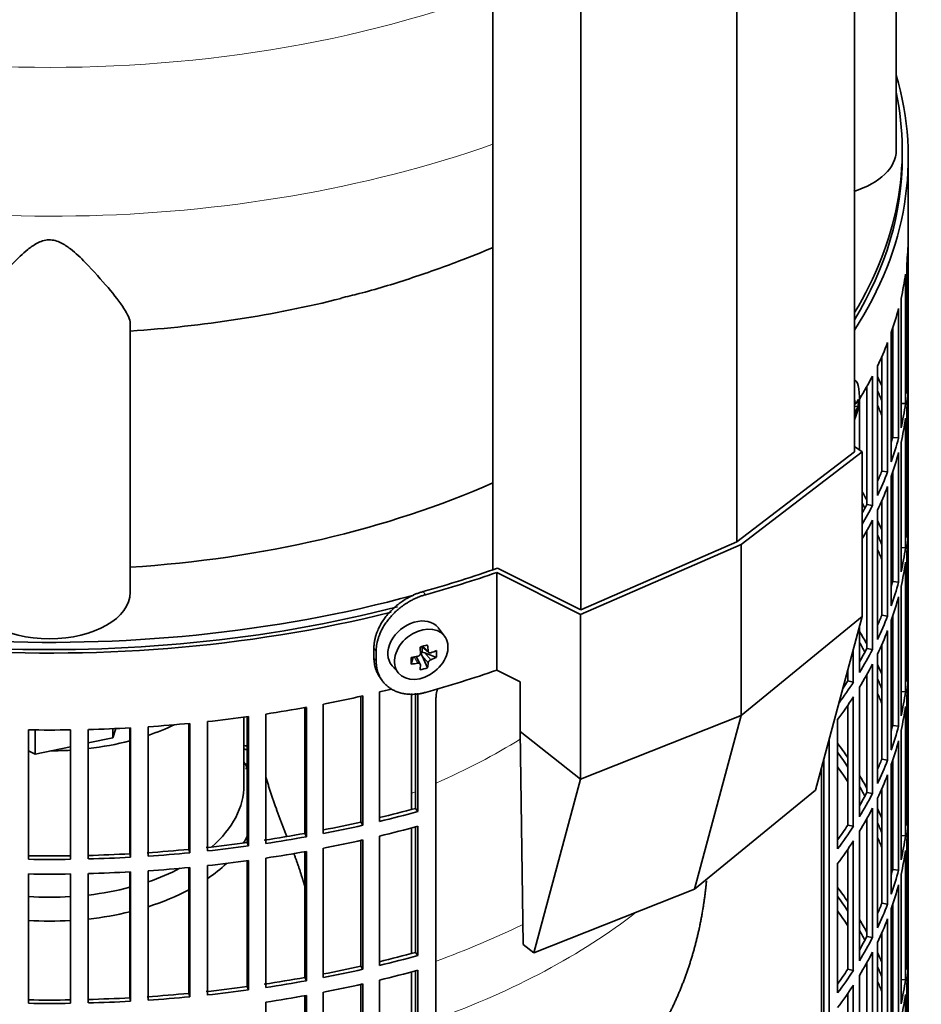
# Model space of a CAD drawing. Header units: millimetres. Extents: x 436 to 1321, y -1379 to 1435.
# Tile 6 of 27: x 1167 to 1317, y -1130 to -965. Entities that reach past the tile are written whole.
import ezdxf

# ---------------------------------------------------------------- set-up
doc = ezdxf.new("R2010")
doc.units = ezdxf.units.MM
for name, color, linetype in [('LOW_334-2', 7, 'Continuous'), ('M5X8_UNI7687', 7, 'Continuous'), ('VSI184-254_GIUNT', 7, 'Continuous'), ('VSI344-454_FILTR', 7, 'Continuous'), ('VSI344-454_SUPPO', 7, 'Continuous'), ('VSI344-454_TERMI', 7, 'Continuous'), ('VSI344_DIFFUSORE', 7, 'Continuous')]:
    doc.layers.add(name, color=color, linetype=linetype)

# ---------------------------------------------------------------- blocks, each defined once
blk = doc.blocks.new('SE4')
at = {"layer": 'LOW_334-2', "color": 7, "linetype": 'Continuous', "lineweight": 35}
for p, q in [((1306.02, -1037.57), (1306.02, -669.47)), ((1286.36, -1052.63), (1286.36, -684.3)), ((1245.6, -688.88), (1245.6, -1057.27)), ((1260.26, -1063.98), (1260.26, -695.65))]:
    blk.add_line(p, q, dxfattribs=at)
at = {"layer": 'M5X8_UNI7687', "color": 7, "linetype": 'Continuous', "lineweight": 35}
for p, q in [((1306.02, -1025.6), (1306.02, -1025.59)), ((1306.02, -1029.48), (1306.22, -1029.51)), ((1306.61, -1029.94), (1306.02, -1029.97)), ((1237.52, -1068.39), (1236.52, -1067.04)), ((1233.71, -1070.11), (1234.88, -1071.11)), ((1234.67, -1073.66), (1233.76, -1071.69)), ((1233.79, -1070.18), (1233.79, -1071.05)), ((1236.16, -1071.92), (1234.21, -1071.16)), ((1228.75, -1073.32), (1229.86, -1074.59)), ((1231.93, -1073.06), (1232.28, -1071.88)), ((1233.45, -1073.05), (1232.76, -1071.8))]:
    blk.add_line(p, q, dxfattribs=at)
at = {"layer": 'M5X8_UNI7687', "color": 4, "linetype": 'Continuous', "lineweight": 9}
for p, q in [((1306.02, -1029.27), (1306.11, -1029.29)), ((1306.02, -1030.51), (1306.32, -1030.59)), ((1306.11, -1031.26), (1306.02, -1031.23)), ((1233.84, -1070.07), (1234.77, -1070.87)), ((1234.77, -1072.84), (1233.76, -1071.69)), ((1234.21, -1071.16), (1235.22, -1072.32)), ((1233.03, -1072.91), (1232.45, -1071.85))]:
    blk.add_line(p, q, dxfattribs=at)
at = {"layer": 'M5X8_UNI7687', "color": 7, "linetype": 'Continuous', "lineweight": 35}
blk.add_arc((1296.84, -1028.23), 10, 336.6187, 6.9701, dxfattribs=at)
for centre, major_axis, ratio, start_param, end_param in [((1304.72, -1030.35), (-1.28, -4.76), 0.345066, 2.435688, 3.131374), ((1296.78, -1028.31), (8.46, -5.33), 0.767256, 0.571643, 0.637478), ((1296.85, -1028.36), (9.95, 0.94), 0.545079, -0.368205, -0.253645), ((1297.54, -1030.37), (8.79, 2.9), 0.802083, 5.949712, 6.099404), ((1296.85, -1028.11), (9.95, -0.99), 0.605228, 6.0268, 6.141359), ((1296.78, -1028.31), (8.46, -5.33), 0.767256, 0.263551, 0.329385), ((1232.56, -1070.09), (3.89, 3.14), 0.739997, 0, 3.172175), ((1232.56, -1070.09), (3.89, 3.14), 0.739997, 6.252603, 6.283185), ((1230.88, -1070.51), (8.97, 2.29), 0.035701, -1.293098, -1.143406), ((1229.81, -1066.9), (3.16, -9.49), 0.408248, 1.007206, 1.121766), ((1229.95, -1066.98), (9.99, 0.43), 0.510658, -1.393505, -1.278945), ((1230.09, -1066.82), (2.06, -9.79), 0.279258, 1.046834, 1.161394), ((1234.02, -1071.35), (0.391, 0.312), 0.744948, 1.56038, 2.087178), ((1234.22, -1071.58), (-0.449, 0.845), 0.482969, 0.934611, 1.452812), ((1234.22, -1071.58), (-0.837, 0.408), 0.40333, 4.914112, 5.432313), ((1229.95, -1066.98), (9.99, 0.43), 0.510658, -1.036687, -0.922127), ((1228.1, -1068.75), (6.65, -6.44), 0.71261, 0.529363, 0.679055), ((1233.65, -1067.26), (-1.01, -9.2), 0.152739, -1.021742, -0.87205), ((1229.95, -1066.73), (9.99, -0.48), 0.639648, -1.340934, -1.226375), ((1230.09, -1066.82), (2.06, -9.79), 0.279258, 0.690017, 0.804576), ((1229.81, -1066.9), (3.16, -9.49), 0.408248, 0.650389, 0.764948), ((1229.95, -1066.73), (9.99, -0.48), 0.639648, -0.984117, -0.869557), ((1230.88, -1065.5), (7.61, -5.28), 0.901051, 5.557555, 5.707247)]:
    blk.add_ellipse(centre, major_axis=major_axis, ratio=ratio, start_param=start_param, end_param=end_param, dxfattribs=at)
blk.add_ellipse((1233.62, -1071.4), major_axis=(-3.84, -3.1), ratio=0.739997, dxfattribs=at)
for points in [[(1306.11, -1029.29), (1306.11, -1029.3), (1306.12, -1029.33), (1306.13, -1029.37), (1306.13, -1029.4), (1306.14, -1029.43), (1306.16, -1029.45), (1306.17, -1029.47), (1306.18, -1029.49), (1306.2, -1029.5), (1306.21, -1029.51), (1306.23, -1029.51), (1306.24, -1029.51), (1306.26, -1029.5), (1306.27, -1029.49), (1306.29, -1029.48), (1306.31, -1029.46), (1306.32, -1029.44), (1306.32, -1029.43)], [(1306.32, -1030.59), (1306.32, -1030.6), (1306.31, -1030.62), (1306.29, -1030.66), (1306.27, -1030.69), (1306.26, -1030.73), (1306.24, -1030.77), (1306.23, -1030.81), (1306.21, -1030.86), (1306.2, -1030.9), (1306.18, -1030.95), (1306.17, -1031), (1306.16, -1031.04), (1306.14, -1031.09), (1306.13, -1031.13), (1306.13, -1031.18), (1306.12, -1031.22), (1306.11, -1031.25), (1306.11, -1031.26)], [(1233.03, -1071.75), (1233.05, -1071.74), (1233.08, -1071.74), (1233.13, -1071.72), (1233.17, -1071.7), (1233.21, -1071.68), (1233.25, -1071.65), (1233.29, -1071.62), (1233.33, -1071.59), (1233.36, -1071.55), (1233.39, -1071.51), (1233.42, -1071.47), (1233.44, -1071.43), (1233.46, -1071.39), (1233.47, -1071.35), (1233.48, -1071.31), (1233.48, -1071.26), (1233.48, -1071.23), (1233.48, -1071.22)], [(1234.77, -1070.87), (1234.77, -1070.89), (1234.78, -1070.92), (1234.79, -1070.96), (1234.8, -1070.99), (1234.81, -1071.03), (1234.83, -1071.06), (1234.86, -1071.09), (1234.88, -1071.11), (1234.92, -1071.14), (1234.95, -1071.15), (1234.98, -1071.17), (1235.02, -1071.18), (1235.06, -1071.18), (1235.1, -1071.18), (1235.14, -1071.18), (1235.18, -1071.17), (1235.21, -1071.16), (1235.22, -1071.16)], [(1233.48, -1073.19), (1233.48, -1073.18), (1233.48, -1073.15), (1233.48, -1073.12), (1233.47, -1073.09), (1233.46, -1073.06), (1233.44, -1073.03), (1233.42, -1073), (1233.39, -1072.98), (1233.36, -1072.95), (1233.33, -1072.94), (1233.29, -1072.92), (1233.25, -1072.91), (1233.21, -1072.9), (1233.17, -1072.9), (1233.13, -1072.9), (1233.08, -1072.9), (1233.05, -1072.9), (1233.03, -1072.91)], [(1235.22, -1072.32), (1235.21, -1072.32), (1235.18, -1072.33), (1235.14, -1072.35), (1235.1, -1072.38), (1235.06, -1072.4), (1235.02, -1072.43), (1234.98, -1072.46), (1234.95, -1072.5), (1234.92, -1072.54), (1234.88, -1072.57), (1234.86, -1072.61), (1234.83, -1072.65), (1234.81, -1072.69), (1234.8, -1072.73), (1234.79, -1072.77), (1234.78, -1072.8), (1234.77, -1072.83), (1234.77, -1072.84)]]:
    blk.add_open_spline(points, degree=3, dxfattribs=at)
at = {"layer": 'VSI184-254_GIUNT', "color": 7, "linetype": 'Continuous', "lineweight": 35}
blk.add_line((1204, -1093.28), (1204, -1081.92), dxfattribs=at)
for centre, major_axis, start_param, end_param in [((1171.5, -1068.79), (-32.5, 0), -4.180525, -4.017085), ((1171.5, -1068.79), (-32.5, 0), 1.772095, 1.997343), ((1171.5, -1068.79), (-32.5, 0), 1.577864, 1.67924), ((1171.5, -1096.11), (-34.5, 0), 3.431632, 3.483762), ((1171.5, -1093.28), (32.5, 0), 5.699123, 6.283185), ((1171.5, -1096.11), (-34.5, 0), -3.493649, -3.431632), ((1171.5, -1093.28), (32.5, 0), -1.038932, -0.835386), ((1171.5, -1096.11), (-34.5, 0), -3.841652, -3.683371), ((1171.5, -1093.28), (32.5, 0), 4.913688, 5.138936), ((1171.5, -1096.11), (-34.5, 0), -4.214307, -3.970564), ((1171.5, -1093.28), (32.5, 0), 4.603946, 4.820832), ((1171.5, -1096.11), (-34.5, 0), 1.760279, 1.971151), ((1171.5, -1096.11), (-34.5, 0), 1.468662, 1.67293)]:
    blk.add_ellipse(centre, major_axis=major_axis, ratio=0.57735, start_param=start_param, end_param=end_param, dxfattribs=at)
at = {"layer": 'VSI344-454_FILTR', "color": 7, "linetype": 'Continuous', "lineweight": 35}
for p, q in [((1315, -1221.06), (1315, -988.36)), ((1314.99, -1023.72), (1314.99, -1002.08)), ((1314.74, -1027.78), (1314.74, -1006.14)), ((1314.53, -1029.5), (1314.53, -1007.86)), ((1313.8, -1033.53), (1313.8, -1011.9)), ((1313.38, -1035.24), (1313.38, -1013.6)), ((1312.4, -1035.14), (1312.4, -1016.91)), ((1312.16, -1039.24), (1312.16, -1017.6)), ((1311.54, -1040.92), (1311.54, -1019.29)), ((1310.57, -1040.78), (1310.57, -1021.63)), ((1309.84, -1044.86), (1309.84, -1023.23)), ((1314.74, -1023.71), (1314.99, -1023.72)), ((1309.02, -1046.52), (1309.02, -1024.88)), ((1308.07, -1046.34), (1308.07, -1026.65)), ((1314.99, -1047.81), (1314.99, -1026.17)), ((1306.84, -1037.24), (1306.84, -1028.75)), ((1313.8, -1029.45), (1314.53, -1029.5)), ((1314.74, -1051.86), (1314.74, -1030.23)), ((1314.53, -1053.58), (1314.53, -1031.95)), ((1312.4, -1035.14), (1313.38, -1035.24)), ((1313.8, -1057.62), (1313.8, -1035.98)), ((1313.38, -1059.33), (1313.38, -1037.69)), ((1310.57, -1040.78), (1311.54, -1040.92)), ((1312.16, -1063.33), (1312.16, -1041.69)), ((1312.4, -1059.23), (1312.4, -1041)), ((1311.54, -1065.01), (1311.54, -1043.37)), ((1308.07, -1046.34), (1309.02, -1046.52)), ((1310.57, -1064.87), (1310.57, -1045.72)), ((1309.84, -1068.95), (1309.84, -1047.31)), ((1314.74, -1047.8), (1314.99, -1047.81)), ((1309.02, -1070.61), (1309.02, -1048.97)), ((1314.99, -1071.89), (1314.99, -1050.25)), ((1308.07, -1070.43), (1308.07, -1050.74)), ((1313.8, -1053.54), (1314.53, -1053.58)), ((1314.74, -1075.95), (1314.74, -1054.31)), ((1314.53, -1077.67), (1314.53, -1056.03)), ((1312.4, -1059.23), (1313.38, -1059.33)), ((1313.8, -1081.71), (1313.8, -1060.07)), ((1313.38, -1083.41), (1313.38, -1061.78)), ((1228.27, -1064.45), (1228.27, -1064.45)), ((1310.57, -1064.87), (1311.54, -1065.01)), ((1312.4, -1083.31), (1312.4, -1065.08)), ((1306.84, -1074.47), (1306.84, -1066.81)), ((1312.16, -1087.41), (1312.16, -1065.78)), ((1311.54, -1089.1), (1311.54, -1067.46)), ((1310.57, -1088.96), (1310.57, -1069.81)), ((1305.82, -1076.09), (1305.82, -1070.62)), ((1308.07, -1070.43), (1309.02, -1070.61)), ((1309.84, -1093.04), (1309.84, -1071.4)), ((1309.02, -1094.69), (1309.02, -1073.06)), ((1314.74, -1071.89), (1314.99, -1071.89)), ((1304.9, -1075.87), (1304.9, -1074.08)), ((1308.07, -1094.52), (1308.07, -1074.83)), ((1314.99, -1095.98), (1314.99, -1074.34)), ((1304.9, -1075.87), (1305.82, -1076.09)), ((1223.87, -1099.99), (1223.87, -1078.36)), ((1226.63, -1099.35), (1226.63, -1077.71)), ((1232.65, -1097.17), (1232.65, -1077.93)), ((1233.06, -1097.7), (1233.06, -1077.89)), ((1306.84, -1098.56), (1306.84, -1076.92)), ((1313.8, -1077.62), (1314.53, -1077.67)), ((1217.25, -1101.38), (1217.25, -1079.74)), ((1223.52, -1099.45), (1223.52, -1078.43)), ((1236.08, -1299.94), (1236.08, -1078.67)), ((1304.9, -1099.96), (1304.9, -1079.92)), ((1305.82, -1100.17), (1305.82, -1078.54)), ((1314.74, -1100.04), (1314.74, -1078.4)), ((1207.66, -1103.03), (1207.66, -1081.4)), ((1214.14, -1101.36), (1214.14, -1080.33)), ((1214.42, -1101.91), (1214.42, -1080.28)), ((1314.53, -1101.76), (1314.53, -1080.12)), ((1194.8, -1104.02), (1194.8, -1082.97)), ((1194.94, -1104.59), (1194.94, -1082.96)), ((1197.88, -1104.29), (1197.88, -1082.66)), ((1204.55, -1102.89), (1204.55, -1081.84)), ((1204.76, -1103.45), (1204.76, -1081.81)), ((1303.19, -1103.94), (1303.19, -1082.3)), ((1167.98, -1105.68), (1167.98, -1084.05)), ((1175.01, -1105.68), (1175.01, -1084.05)), ((1177.99, -1105.62), (1177.99, -1083.98)), ((1184.94, -1104.76), (1184.94, -1083.71)), ((1185.01, -1105.34), (1185.01, -1083.7)), ((1187.98, -1105.16), (1187.98, -1083.52)), ((1312.4, -1083.31), (1313.38, -1083.41)), ((1313.8, -1105.79), (1313.8, -1084.16)), ((1301.81, -1260.65), (1301.81, -1085.58)), ((1313.38, -1107.5), (1313.38, -1085.86)), ((1300.91, -1260.4), (1300.91, -1088.97)), ((1310.57, -1088.96), (1311.54, -1089.1)), ((1312.16, -1111.5), (1312.16, -1089.86)), ((1312.4, -1107.4), (1312.4, -1089.17)), ((1311.54, -1113.18), (1311.54, -1091.55)), ((1308.07, -1094.52), (1309.02, -1094.69)), ((1310.57, -1113.04), (1310.57, -1093.89)), ((1309.84, -1117.12), (1309.84, -1095.49)), ((1314.74, -1095.97), (1314.99, -1095.98)), ((1232.65, -1097.17), (1233.06, -1097.7)), ((1309.02, -1118.78), (1309.02, -1097.14)), ((1223.52, -1099.45), (1223.87, -1099.99)), ((1308.07, -1118.6), (1308.07, -1098.91)), ((1314.99, -1120.07), (1314.99, -1098.43)), ((1214.14, -1101.36), (1214.42, -1101.91)), ((1232.65, -1121.25), (1232.65, -1100.26)), ((1233.06, -1121.78), (1233.06, -1100.15)), ((1304.9, -1099.96), (1305.82, -1100.17)), ((1306.84, -1122.64), (1306.84, -1101.01)), ((1204.55, -1102.89), (1204.76, -1103.45)), ((1223.52, -1123.54), (1223.52, -1102.52)), ((1223.87, -1124.08), (1223.87, -1102.44)), ((1226.63, -1123.43), (1226.63, -1101.8)), ((1305.82, -1124.26), (1305.82, -1102.62)), ((1313.8, -1101.71), (1314.53, -1101.76)), ((1314.74, -1124.12), (1314.74, -1102.49)), ((1194.8, -1104.02), (1194.94, -1104.59)), ((1214.14, -1125.45), (1214.14, -1104.41)), ((1214.42, -1126), (1214.42, -1104.36)), ((1217.25, -1125.47), (1217.25, -1103.83)), ((1304.9, -1124.05), (1304.9, -1104.01)), ((1314.53, -1125.84), (1314.53, -1104.21)), ((1184.94, -1104.76), (1185.01, -1105.34)), ((1204.55, -1126.97), (1204.55, -1105.93)), ((1204.76, -1127.54), (1204.76, -1105.9)), ((1207.66, -1127.12), (1207.66, -1105.48)), ((1184.94, -1128.85), (1184.94, -1107.79)), ((1185.01, -1129.43), (1185.01, -1107.79)), ((1187.98, -1129.25), (1187.98, -1107.61)), ((1194.8, -1128.11), (1194.8, -1107.06)), ((1194.94, -1128.68), (1194.94, -1107.04)), ((1197.88, -1128.38), (1197.88, -1106.74)), ((1303.19, -1128.03), (1303.19, -1106.39)), ((1312.4, -1107.4), (1313.38, -1107.5)), ((1167.98, -1129.77), (1167.98, -1108.13)), ((1175.01, -1129.77), (1175.01, -1108.13)), ((1177.99, -1129.71), (1177.99, -1108.07)), ((1313.8, -1129.88), (1313.8, -1108.24)), ((1313.38, -1131.59), (1313.38, -1109.95)), ((1310.57, -1113.04), (1311.54, -1113.18)), ((1312.16, -1135.59), (1312.16, -1113.95)), ((1312.4, -1131.49), (1312.4, -1113.26)), ((1311.54, -1137.27), (1311.54, -1115.63)), ((1308.07, -1118.6), (1309.02, -1118.78)), ((1310.57, -1137.13), (1310.57, -1117.98)), ((1309.84, -1141.21), (1309.84, -1119.57)), ((1314.74, -1120.06), (1314.99, -1120.07)), ((1232.65, -1121.25), (1233.06, -1121.78)), ((1309.02, -1142.87), (1309.02, -1121.23)), ((1314.99, -1144.15), (1314.99, -1122.51)), ((1223.52, -1123.54), (1223.87, -1124.08)), ((1232.65, -1145.34), (1232.65, -1124.34)), ((1233.06, -1145.87), (1233.06, -1124.23)), ((1304.9, -1124.05), (1305.82, -1124.26)), ((1308.07, -1142.69), (1308.07, -1123)), ((1214.14, -1125.45), (1214.42, -1126)), ((1226.63, -1147.52), (1226.63, -1125.88)), ((1306.84, -1146.73), (1306.84, -1125.09)), ((1313.8, -1125.8), (1314.53, -1125.84)), ((1204.55, -1126.97), (1204.76, -1127.54)), ((1223.52, -1147.62), (1223.52, -1126.61)), ((1223.87, -1148.17), (1223.87, -1126.53)), ((1305.82, -1148.35), (1305.82, -1126.71)), ((1314.74, -1148.21), (1314.74, -1126.57)), ((1184.94, -1128.85), (1185.01, -1129.43)), ((1194.8, -1128.11), (1194.94, -1128.68)), ((1214.14, -1149.53), (1214.14, -1128.5)), ((1214.42, -1150.09), (1214.42, -1128.45)), ((1217.25, -1149.56), (1217.25, -1127.92)), ((1304.9, -1148.13), (1304.9, -1128.1)), ((1314.53, -1149.93), (1314.53, -1128.29)), ((1207.66, -1151.21), (1207.66, -1129.57))]:
    blk.add_line(p, q, dxfattribs=at)
for centre, radius, start, end in [((1171.5, -835.57), 248.5, 269.189, 270.811), ((1171.5, -858.36), 246.77, 269.1833, 270.8167), ((1171.5, -857.21), 248.5, 269.189, 270.811), ((1171.5, -859.66), 248.5, 269.189, 270.811), ((1171.5, -882.45), 246.77, 269.1833, 270.8167), ((1171.5, -881.29), 248.5, 269.189, 270.811)]:
    blk.add_arc(centre, radius, start, end, dxfattribs=at)
for centre, major_axis, start_param, end_param in [((1171.5, -988.36), (143.5, 0), 2.974441, 5.121397), ((1171.5, -988.36), (-143.5, 0), 2.78597, 3.308744), ((1171.5, -988.36), (142.5, 0), 3.141593, 5.132852), ((1171.5, -988.36), (-142.5, 0), 2.805373, 3.141593), ((1171.5, -1001.22), (143.5, 0), 6.223771, 6.272786), ((1171.5, -1001.22), (143.5, 0), -0.129227, -0.080212), ((1171.5, -1001.22), (143.5, 0), -0.199041, -0.150025), ((1171.5, -1001.22), (143.5, 0), -0.268854, -0.219838), ((1171.5, -1022.86), (143.5, 0), 6.223771, 6.272786), ((1171.5, -1001.22), (143.5, 0), -0.338667, -0.289652), ((1171.5, -1046.94), (143.5, 0), 0.248961, 0.268854), ((1171.5, -1046.94), (142.5, 0), 0.219666, 0.24208), ((1171.5, -1025.31), (143.5, 0), 6.223771, 6.272786), ((1171.5, -1049.39), (142.5, 0), 0.219666, 0.24208), ((1171.5, -1046.94), (143.5, 0), 0.190538, 0.199041), ((1171.5, -1022.86), (143.5, 0), -0.129227, -0.080212), ((1171.5, -1025.31), (143.5, 0), -0.129227, -0.080212), ((1171.5, -1046.94), (142.5, 0), 0.149853, 0.160574), ((1171.5, -1022.86), (142.5, 0), -0.161977, -0.149853), ((1171.5, -1022.86), (143.5, 0), -0.199041, -0.150025), ((1171.5, -1025.31), (143.5, 0), -0.199041, -0.150025), ((1171.5, -1022.86), (142.5, 0), -0.24208, -0.219666), ((1171.5, -1022.86), (143.5, 0), -0.268854, -0.219838), ((1171.5, -1025.31), (143.5, 0), -0.268854, -0.219838), ((1171.5, -1071.03), (143.5, 0), 0.312025, 0.328921), ((1171.5, -1071.03), (142.5, 0), 0.297119, 0.307699), ((1171.5, -1022.86), (142.5, 0), -0.307699, -0.28948), ((1171.5, -1022.86), (143.5, 0), -0.328921, -0.289652), ((1171.5, -1046.94), (143.5, 0), 6.223771, 6.272786), ((1171.5, -1025.31), (143.5, 0), -0.328921, -0.289652), ((1171.5, -1071.03), (143.5, 0), 0.248961, 0.268854), ((1171.5, -1049.39), (143.5, 0), 6.223771, 6.272786), ((1171.5, -1071.03), (142.5, 0), 0.219666, 0.24208), ((1171.5, -1046.94), (143.5, 0), -0.129227, -0.080212), ((1171.5, -1073.48), (142.5, 0), 0.219666, 0.24208), ((1171.5, -1071.03), (143.5, 0), 0.190538, 0.199041), ((1171.5, -1049.39), (143.5, 0), -0.129227, -0.080212), ((1171.5, -1071.03), (142.5, 0), 0.149853, 0.160574), ((1171.5, -1046.94), (142.5, 0), -0.161977, -0.149853), ((1171.5, -1046.94), (143.5, 0), -0.199041, -0.150025), ((1171.5, -1049.39), (143.5, 0), -0.199041, -0.150025), ((1171.5, -1046.94), (142.5, 0), -0.24208, -0.219666), ((1171.5, -1046.94), (143.5, 0), -0.268854, -0.219838), ((1171.5, -1095.12), (143.5, 0), 0.312025, 0.338667), ((1171.5, -1049.39), (143.5, 0), -0.268854, -0.219838), ((1171.5, -1095.12), (142.5, 0), 0.297119, 0.318145), ((1171.5, -1046.94), (142.5, 0), -0.318145, -0.28948), ((1171.5, -1046.94), (143.5, 0), -0.338667, -0.289652), ((1171.5, -1049.39), (143.5, 0), -0.338667, -0.289652), ((1171.5, -1095.12), (143.5, 0), 0.248961, 0.268854), ((1171.5, -1071.03), (143.5, 0), 6.223771, 6.272786), ((1171.5, -1073.48), (143.5, 0), 6.223771, 6.272786), ((1171.5, -1046.94), (143.5, 0), -0.404076, -0.359465), ((1171.5, -1046.94), (142.5, 0), -0.375006, -0.359293), ((1171.5, -1095.12), (142.5, 0), 0.219666, 0.24208), ((1171.5, -1001.22), (143.5, 0), -1.246245, -1.197216), ((1171.5, -1001.22), (143.5, 0), -1.176432, -1.1611), ((1171.5, -1097.57), (142.5, 0), 0.219666, 0.24208), ((1171.5, -1071.03), (143.5, 0), -0.129227, -0.080212), ((1171.5, -1049.39), (143.5, 0), -0.40848, -0.359465), ((1171.5, -1095.12), (143.5, 0), 0.190538, 0.199041), ((1171.5, -1001.22), (143.5, 0), -1.316058, -1.267029), ((1171.5, -1073.48), (143.5, 0), -0.129227, -0.080212), ((1171.5, -1001.22), (143.5, 0), -1.455685, -1.406655), ((1171.5, -1001.22), (143.5, 0), -1.385871, -1.336842), ((1171.5, -1095.12), (142.5, 0), 0.149853, 0.160574), ((1171.5, -1001.22), (143.5, 0), 4.757688, 4.806717), ((1171.5, -1071.03), (142.5, 0), -0.161977, -0.149853), ((1171.5, -1071.03), (143.5, 0), -0.199041, -0.150025), ((1171.5, -1119.2), (143.5, 0), 0.37741, 0.40848), ((1171.5, -1073.48), (143.5, 0), -0.199041, -0.150025), ((1171.5, -1167.38), (143.5, 0), 1.336842, 1.342333), ((1171.5, -1167.38), (142.5, 0), 1.33667, 1.340701), ((1171.5, -1119.2), (142.5, 0), 0.359293, 0.39195), ((1171.5, -1169.83), (142.5, 0), 1.33667, 1.339301), ((1171.5, -1071.03), (142.5, 0), -0.24208, -0.219666), ((1171.5, -1071.03), (143.5, 0), -0.268854, -0.219838), ((1171.5, -1121.65), (142.5, 0), 0.359293, 0.39195), ((1171.5, -1119.2), (143.5, 0), 0.312025, 0.338667), ((1171.5, -1073.48), (143.5, 0), -0.268854, -0.219838), ((1171.5, -1119.2), (142.5, 0), 0.297119, 0.318145), ((1171.5, -1071.03), (142.5, 0), -0.318145, -0.28948), ((1171.5, -1071.03), (143.5, 0), -0.338667, -0.289652), ((1171.5, -1095.12), (143.5, 0), 6.223771, 6.272786), ((1171.5, -1022.86), (142.5, 0), -1.17351, -1.127231), ((1171.5, -1022.86), (143.5, 0), -1.176432, -1.127403), ((1171.5, -1073.48), (143.5, 0), -0.338667, -0.289652), ((1171.5, -1119.2), (143.5, 0), 0.248961, 0.268854), ((1171.5, -1022.86), (142.5, 0), -1.243883, -1.197044), ((1171.5, -1119.2), (142.5, 0), 0.219666, 0.24208), ((1171.5, -1097.57), (143.5, 0), 6.223771, 6.272786), ((1171.5, -1022.86), (142.5, 0), -1.31623, -1.266857), ((1171.5, -1022.86), (143.5, 0), -1.246245, -1.197216), ((1171.5, -1025.31), (143.5, 0), -1.176432, -1.127403), ((1171.5, -1071.03), (142.5, 0), -0.39195, -0.359293), ((1171.5, -1071.03), (143.5, 0), -0.40848, -0.359465), ((1171.5, -1022.86), (142.5, 0), -1.386044, -1.33667), ((1171.5, -1022.86), (143.5, 0), -1.316058, -1.267029), ((1171.5, -1025.31), (143.5, 0), -1.246245, -1.197216), ((1171.5, -1073.48), (143.5, 0), -0.40848, -0.359465), ((1171.5, -1121.65), (142.5, 0), 0.219666, 0.24208), ((1171.5, -1119.2), (143.5, 0), 0.190538, 0.199041), ((1171.5, -1095.12), (143.5, 0), -0.129227, -0.080212), ((1171.5, -1022.86), (142.5, 0), -1.455857, -1.406483), ((1171.5, -1022.86), (143.5, 0), -1.455685, -1.406655), ((1171.5, -1022.86), (143.5, 0), -1.385871, -1.336842), ((1171.5, -1025.31), (143.5, 0), -1.316058, -1.267029), ((1171.5, -1097.57), (143.5, 0), -0.129227, -0.080212), ((1171.5, -1022.86), (142.5, 0), 4.757515, 4.806889), ((1171.5, -1022.86), (143.5, 0), 4.757688, 4.806717), ((1171.5, -1025.31), (143.5, 0), -1.385871, -1.336842), ((1171.5, -1119.2), (142.5, 0), 0.149853, 0.160574), ((1171.5, -1025.31), (143.5, 0), 4.757688, 4.806717), ((1171.5, -1025.31), (143.5, 0), -1.455685, -1.406655), ((1171.5, -1095.12), (142.5, 0), -0.161977, -0.149853), ((1171.5, -1095.12), (143.5, 0), -0.199041, -0.150025), ((1171.5, -1143.29), (143.5, 0), 0.37741, 0.40848), ((1171.5, -1097.57), (143.5, 0), -0.199041, -0.150025), ((1171.5, -1143.29), (142.5, 0), 0.359293, 0.39195), ((1171.5, -1145.74), (142.5, 0), 0.359293, 0.39195), ((1171.5, -1095.12), (142.5, 0), -0.24208, -0.219666), ((1171.5, -1095.12), (143.5, 0), -0.268854, -0.219838), ((1171.5, -1143.29), (143.5, 0), 0.312025, 0.338667), ((1171.5, -1097.57), (143.5, 0), -0.268854, -0.219838), ((1171.5, -1143.29), (142.5, 0), 0.297119, 0.318145), ((1171.5, -1095.12), (142.5, 0), -0.318145, -0.28948), ((1171.5, -1095.12), (143.5, 0), -0.338667, -0.289652), ((1171.5, -1119.2), (143.5, 0), 6.223771, 6.272786), ((1171.5, -1046.94), (142.5, 0), -1.17351, -1.127231), ((1171.5, -1046.94), (143.5, 0), -1.176432, -1.127403), ((1171.5, -1097.57), (143.5, 0), -0.338667, -0.289652), ((1171.5, -1143.29), (143.5, 0), 0.248961, 0.268854), ((1171.5, -1121.65), (143.5, 0), 6.223771, 6.272786), ((1171.5, -1046.94), (142.5, 0), -1.243883, -1.197044), ((1171.5, -1046.94), (143.5, 0), -1.246245, -1.197216), ((1171.5, -1049.39), (143.5, 0), -1.176432, -1.127403), ((1171.5, -1095.12), (142.5, 0), -0.39195, -0.359293), ((1171.5, -1095.12), (143.5, 0), -0.40848, -0.359465), ((1171.5, -1143.29), (142.5, 0), 0.219666, 0.24208), ((1171.5, -1046.94), (142.5, 0), -1.31623, -1.266857), ((1171.5, -1046.94), (143.5, 0), -1.316058, -1.267029), ((1171.5, -1145.74), (142.5, 0), 0.219666, 0.24208), ((1171.5, -1119.2), (143.5, 0), -0.129227, -0.080212), ((1171.5, -1046.94), (142.5, 0), -1.386044, -1.33667), ((1171.5, -1046.94), (143.5, 0), -1.385871, -1.336842), ((1171.5, -1049.39), (143.5, 0), -1.246245, -1.197216), ((1171.5, -1097.57), (143.5, 0), -0.40848, -0.359465), ((1171.5, -1143.29), (143.5, 0), 0.190538, 0.199041), ((1171.5, -1046.94), (142.5, 0), 4.757515, 4.806889), ((1171.5, -1046.94), (142.5, 0), -1.455857, -1.406483), ((1171.5, -1046.94), (143.5, 0), -1.455685, -1.406655), ((1171.5, -1049.39), (143.5, 0), -1.316058, -1.267029), ((1171.5, -1121.65), (143.5, 0), -0.129227, -0.080212), ((1171.5, -1046.94), (143.5, 0), 4.757688, 4.806717)]:
    blk.add_ellipse(centre, major_axis=major_axis, ratio=0.57735, start_param=start_param, end_param=end_param, dxfattribs=at)
blk.add_open_spline([(1236.08, -1078.67), (1236.09, -1078.61), (1236.09, -1078.49), (1236.1, -1078.31), (1236.12, -1078.13), (1236.15, -1077.95), (1236.19, -1077.76), (1236.23, -1077.58), (1236.29, -1077.39), (1236.34, -1077.24), (1236.37, -1077.15), (1236.38, -1077.13)], degree=3, knots=[0, 0, 0, 0, 0.027983, 0.0557899, 0.0834734, 0.1110867, 0.1386835, 0.1663177, 0.1940428, 0.2219119, 0.2331855, 0.2331855, 0.2331855, 0.2331855], dxfattribs=at)
at = {"layer": 'VSI344-454_SUPPO', "color": 7, "linetype": 'Continuous', "lineweight": 35}
for p, q in [((1314, -988.36), (1314, -987.14)), ((1231.98, -1097.35), (1231.98, -1077.99)), ((1169.09, -1088.1), (1169.09, -1084.06)), ((1182.11, -1085.37), (1182.58, -1083.82)), ((1182.11, -1085.37), (1182.11, -1083.84)), ((1177.99, -1086.23), (1182.11, -1085.37)), ((1167.98, -1087.56), (1169.09, -1088.1)), ((1169.09, -1088.1), (1175.01, -1086.86)), ((1204.34, -1090.59), (1204.55, -1089.58)), ((1300.52, -1264.55), (1300.52, -1090.4)), ((1231.98, -1121.44), (1231.98, -1100.44)), ((1231.98, -1145.53), (1231.98, -1124.53))]:
    blk.add_line(p, q, dxfattribs=at)
for major_axis, start_param, end_param in [((142.5, 0), 3.023053, 5.154029), ((-142.5, 0), 2.805373, 3.260132)]:
    blk.add_ellipse((1171.5, -987.14), major_axis=major_axis, ratio=0.57735, start_param=start_param, end_param=end_param, dxfattribs=at)
at = {"layer": 'VSI344-454_SUPPO', "color": 4, "linetype": 'Continuous', "lineweight": 9}
for centre, major_axis, start_param, end_param in [((1171.5, -1043.71), (106.99, 0), -0.922642, -0.744899), ((1171.5, -1043.71), (106.99, 0), -0.96998, -0.962313), ((1171.5, -1072.62), (122, 0), 5.270305, 5.645632), ((1171.5, -1062.95), (122, 0), -1.012881, -0.865102)]:
    blk.add_ellipse(centre, major_axis=major_axis, ratio=0.57735, start_param=start_param, end_param=end_param, dxfattribs=at)
at = {"layer": 'VSI344-454_SUPPO', "color": 7, "linetype": 'Continuous', "lineweight": 35}
blk.add_open_spline([(1207.64, -1091.95), (1209.28, -1097.17), (1211.17, -1101.9)], degree=2, dxfattribs=at)
for points, knots in [([(1212.3, -1104.66), (1213.07, -1106.62), (1213.73, -1108.78), (1213.97, -1109.56), (1214.19, -1110.33)], [0.047479, 0.047479, 0.047479, 0.25, 0.25, 0.3209851, 0.3209851, 0.3209851]), ([(1281.28, -1109.3), (1281.06, -1111.75), (1280.66, -1114.15), (1279.76, -1119.6), (1277.98, -1124.66), (1276.19, -1129.71), (1273.56, -1134.31), (1270.93, -1138.89), (1267.5, -1142.91)], [0.1395028, 0.1395028, 0.1395028, 0.25, 0.25, 0.5, 0.5, 0.75, 0.75, 1, 1, 1])]:
    blk.add_open_spline(points, degree=2, knots=knots, dxfattribs=at)
at = {"layer": 'VSI344-454_TERMI', "color": 7, "linetype": 'Continuous', "lineweight": 35}
for p, q in [((1307.3, -1037.54), (1306.02, -1036.69)), ((1306.02, -1037.57), (1286.36, -1052.63)), ((1287.07, -1053.05), (1307.3, -1037.54)), ((1307.3, -1065.1), (1307.3, -1037.54)), ((1260.22, -1064.73), (1287.07, -1053.05)), ((1286.36, -1052.63), (1260.26, -1063.98)), ((1287.07, -1081.62), (1287.07, -1053.05)), ((1246.25, -1057.72), (1260.22, -1064.73)), ((1246.25, -1074.05), (1246.25, -1057.72)), ((1260.26, -1063.98), (1246.35, -1057)), ((1260.22, -1092.28), (1260.22, -1064.73)), ((1287.07, -1081.62), (1307.3, -1065.1)), ((1307.3, -1065.1), (1299.52, -1094.15)), ((1225.71, -1070.38), (1225.71, -1072.01)), ((1226.09, -1070.91), (1226.09, -1072.54)), ((1246.25, -1074.05), (1250.13, -1075.99)), ((1226.69, -1075.24), (1227.07, -1075.77)), ((1250.13, -1084.3), (1250.13, -1075.99)), ((1260.22, -1092.28), (1287.07, -1081.62)), ((1287.07, -1081.62), (1279.28, -1110.68)), ((1250.13, -1084.3), (1260.22, -1092.28)), ((1250.67, -1119.94), (1250.13, -1084.3)), ((1260.22, -1092.28), (1252.43, -1121.34)), ((1299.52, -1094.15), (1279.28, -1110.68)), ((1279.28, -1110.68), (1252.43, -1121.34)), ((1252.43, -1121.34), (1250.67, -1119.94))]:
    blk.add_line(p, q, dxfattribs=at)
at = {"layer": 'VSI344-454_TERMI', "color": 4, "linetype": 'Continuous', "lineweight": 9}
for p, q in [((1233.94, -1060.91), (1234.32, -1061.45)), ((1225.71, -1070.38), (1226.09, -1070.91)), ((1226.09, -1072.54), (1225.71, -1072.01))]:
    blk.add_line(p, q, dxfattribs=at)
at = {"layer": 'VSI344-454_TERMI', "color": 7, "linetype": 'Continuous', "lineweight": 35}
for centre, major_axis, start_param, end_param in [((1171.5, -986.32), (143.5, 0), -1.120604, -1.022004), ((1171.5, -986.32), (144.5, 0), -1.121039, -1.027077), ((1171.5, -1002.65), (144.5, 0), -1.121039, -1.027077)]:
    blk.add_ellipse(centre, major_axis=major_axis, ratio=0.57735, start_param=start_param, end_param=end_param, dxfattribs=at)
for points, knots in [([(1225.71, -1070.38), (1225.71, -1070.3), (1225.71, -1070.13), (1225.73, -1069.89), (1225.75, -1069.64), (1225.78, -1069.4), (1225.82, -1069.15), (1225.87, -1068.91), (1225.93, -1068.66), (1225.99, -1068.41), (1226.07, -1068.16), (1226.15, -1067.91), (1226.24, -1067.66), (1226.41, -1067.25), (1226.68, -1066.68), (1227.1, -1065.96), (1227.59, -1065.26), (1228.13, -1064.59), (1228.74, -1063.95), (1229.39, -1063.35), (1230.08, -1062.8), (1230.73, -1062.36), (1231.32, -1062.01), (1231.83, -1061.73), (1232.35, -1061.49), (1232.87, -1061.26), (1233.4, -1061.07), (1233.76, -1060.97), (1233.94, -1060.91)], [0, 0, 0, 0, 0.020995, 0.041891, 0.062709, 0.083472, 0.104202, 0.124923, 0.145657, 0.166426, 0.187253, 0.20816, 0.229169, 0.250303, 0.312364, 0.374597, 0.437423, 0.499973, 0.562511, 0.625344, 0.687552, 0.749622, 0.791751, 0.833482, 0.874992, 0.916462, 0.958072, 1, 1, 1, 1]), ([(1234.32, -1061.45), (1234.23, -1061.48), (1234.05, -1061.53), (1233.78, -1061.61), (1233.52, -1061.7), (1233.25, -1061.8), (1232.99, -1061.91), (1232.73, -1062.02), (1232.47, -1062.14), (1232.21, -1062.27), (1231.95, -1062.41), (1231.7, -1062.55), (1231.44, -1062.7), (1231.03, -1062.95), (1230.46, -1063.34), (1229.77, -1063.89), (1229.12, -1064.48), (1228.51, -1065.12), (1227.96, -1065.79), (1227.48, -1066.49), (1227.06, -1067.21), (1226.75, -1067.86), (1226.53, -1068.44), (1226.37, -1068.94), (1226.24, -1069.44), (1226.15, -1069.93), (1226.1, -1070.43), (1226.09, -1070.75), (1226.09, -1070.91)], [0, 0, 0, 0, 0.021016, 0.041931, 0.062766, 0.083544, 0.104287, 0.125018, 0.14576, 0.166534, 0.187364, 0.208272, 0.22928, 0.250409, 0.312471, 0.374687, 0.437512, 0.500059, 0.562597, 0.625436, 0.687652, 0.74973, 0.791863, 0.833589, 0.875085, 0.916531, 0.95811, 1, 1, 1, 1]), ([(1226.69, -1075.23), (1226.56, -1075.05), (1226.37, -1074.74), (1226.15, -1074.27), (1225.99, -1073.85), (1225.86, -1073.41), (1225.78, -1072.96), (1225.72, -1072.49), (1225.71, -1072.17), (1225.71, -1072.01)], [0.6886179, 0.6886179, 0.6886179, 0.6886179, 0.7497301, 0.7918632, 0.8335888, 0.8750846, 0.9165311, 0.9581098, 1, 1, 1, 1]), ([(1226.09, -1072.54), (1226.09, -1072.62), (1226.09, -1072.79), (1226.11, -1073.02), (1226.13, -1073.26), (1226.16, -1073.49), (1226.2, -1073.72), (1226.25, -1073.94), (1226.3, -1074.16), (1226.37, -1074.38), (1226.45, -1074.59), (1226.53, -1074.8), (1226.62, -1075.01), (1226.79, -1075.34), (1227.06, -1075.78), (1227.48, -1076.3), (1227.96, -1076.76), (1228.51, -1077.16), (1229.12, -1077.5), (1229.77, -1077.77), (1230.46, -1077.96), (1231.11, -1078.06), (1231.7, -1078.11), (1232.21, -1078.11), (1232.73, -1078.08), (1233.25, -1078.02), (1233.78, -1077.92), (1234.14, -1077.83), (1234.32, -1077.78)], [0, 0, 0, 0, 0.020995, 0.041891, 0.062709, 0.083472, 0.104202, 0.124923, 0.145657, 0.166425, 0.187252, 0.208159, 0.229169, 0.250303, 0.312364, 0.374597, 0.437423, 0.499974, 0.562512, 0.625346, 0.687554, 0.749624, 0.791753, 0.833484, 0.874994, 0.916463, 0.958072, 1, 1, 1, 1])]:
    blk.add_open_spline(points, degree=3, knots=knots, dxfattribs=at)
at = {"layer": 'VSI344_DIFFUSORE', "color": 7, "linetype": 'Continuous', "lineweight": 35}
for p, q in [((1313, -987.14), (1313, -923.85)), ((1185, -1061.04), (1185, -1016.04))]:
    blk.add_line(p, q, dxfattribs=at)
at = {"layer": 'VSI344_DIFFUSORE', "color": 4, "linetype": 'Continuous', "lineweight": 9}
for centre, major_axis, start_param, end_param in [((1171.5, -894.42), (136.58, 0), 2.76304, 5.285895), ((1171.5, -916.1), (-142.13, 0), 0.048872, 2.119254)]:
    blk.add_ellipse(centre, major_axis=major_axis, ratio=0.57735, start_param=start_param, end_param=end_param, dxfattribs=at)
at = {"layer": 'VSI344_DIFFUSORE', "color": 7, "linetype": 'Continuous', "lineweight": 35}
for centre, major_axis, start_param, end_param in [((1299.5, -987.14), (-13.5, 0), 2.064509, 3.141604), ((1171.5, -947.64), (121.5, 0), 4.82373, 5.124993), ((1171.5, -987.14), (121.5, 0), 4.82373, 5.368326), ((1171.5, -1061.04), (13.5, 0), 3.141593, 6.283185)]:
    blk.add_ellipse(centre, major_axis=major_axis, ratio=0.57735, start_param=start_param, end_param=end_param, dxfattribs=at)
for points, knots in [([(1185, -1016.04), (1185, -1015.4), (1184.59, -1014.57), (1183.28, -1012.56), (1182.37, -1011.39), (1180.2, -1008.82), (1178.95, -1007.39), (1176.72, -1005.12), (1175.92, -1004.35), (1174.52, -1003.26), (1174.01, -1002.9), (1172.83, -1002.32), (1172.13, -1002.09), (1170.68, -1002.13), (1170, -1002.38), (1168.85, -1002.98), (1168.36, -1003.34), (1166.97, -1004.44), (1166.19, -1005.2), (1164, -1007.44), (1162.74, -1008.87), (1160.59, -1011.44), (1159.7, -1012.58), (1158.4, -1014.56), (1158, -1015.4), (1158, -1016.04)], [0, 0, 0, 0, 0.125, 0.125, 0.25, 0.25, 0.375, 0.375, 0.4375, 0.4375, 0.46875, 0.46875, 0.5, 0.5, 0.53125, 0.53125, 0.5625, 0.5625, 0.625, 0.625, 0.75, 0.75, 0.875, 0.875, 1, 1, 1, 1]), ([(1220.17, -1011.86), (1221.3, -1011.59), (1224.95, -1010.71), (1231.76, -1008.63), (1239.06, -1006.04), (1243.78, -1004.17), (1245.64, -1003.37)], [0, 0, 0, 0, 0.0993717, 0.377327, 0.6570922, 0.8565267, 0.8565267, 0.8565267, 0.8565267])]:
    blk.add_open_spline(points, degree=3, knots=knots, dxfattribs=at)

msp = doc.modelspace()

# ---------------------------------------------------------------- block references
msp.add_blockref('SE4', (0, 0))

doc.saveas('drawing.dxf')
